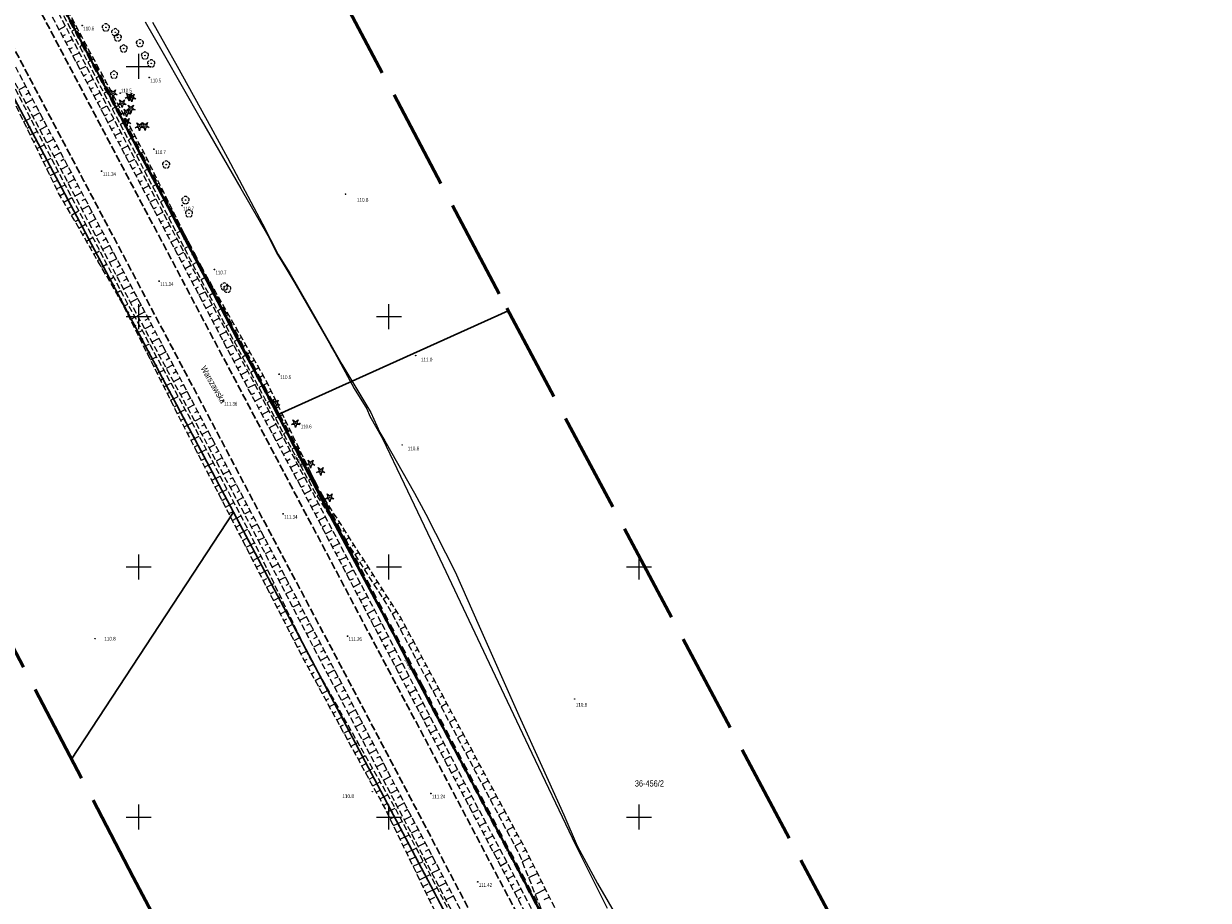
# Model space of a CAD drawing. Header units: metres. Extents: x 7531673 to 7533164, y 5721297 to 5724010.
# Tile 38 of 58: x 7532227 to 7532464, y 5722833 to 5723009. Entities that reach past the tile are written whole.
import ezdxf
from ezdxf.enums import TextEntityAlignment as Align

# ---------------------------------------------------------------- set-up
doc = ezdxf.new("R2010")
doc.units = ezdxf.units.M
for name, pattern in [('2_BUBZ02', [1.75, 1.25, -0.5]), ('2_PTRW02', [0]), ('4_SUPT_01', [0]), ('GAO', [2.5, 1.5, -1]), ('GDE', [0]), ('GUZ', [1, 0.5, -0.5]), ('L_0_05', [1.75, 1.25, -0.5]), ('L_0_06', [2, 1.5, -0.5]), ('L_0_09', [2.5, 2, -0.5])]:
    doc.linetypes.add(name, pattern=pattern)
doc.layers.get('0').update_dxf_attribs({"color": 252})
for name, color, linetype, lineweight in [('BUBZ_L_1', 252, '2_BUBZ02', 18), ('Dzialki', 80, 'GDE', 30), ('EPGPO_L_0', 204, 'GAO', 70), ('jezdnia', 252, 'L_0_06', 18), ('k', 252, 'Continuous', 18), ('KTUL_E_T_0', 252, 'Continuous', 25), ('Numery_dzialek', 80, 'Continuous', 30), ('PTRW_L_1', 252, 'Continuous', 18), ('RTPW_T_0', 252, 'Continuous', 15), ('RTPW_T_1', 252, 'Continuous', 15), ('skarpa_nieumocniona', 252, 'L_0_05', 18), ('SUPT_E_T_0', 30, 'Continuous', 15), ('SUPT_L_0', 30, '4_SUPT_01', 18), ('SUTT_T_0', 30, 'Continuous', 18), ('Uzytki', 252, 'GUZ', 18), ('wysokosci_naturalne', 7, 'Continuous', 18), ('wysokosci_sztuczne', 7, 'Continuous', 18)]:
    doc.layers.add(name, color=color, linetype=linetype, lineweight=lineweight)
doc.layers.add('zakres', color=7, linetype='L_0_09', lineweight=50, true_color=0xff05ff)
doc.styles.get("Standard").update_dxf_attribs({"font": 'arial.ttf'})

# ---------------------------------------------------------------- blocks, each defined once
blk = doc.blocks.new('2_RTPW02')
at = {"linetype": 'Continuous'}
blk.add_circle((0, 0), 0.045, dxfattribs=at)
blk = doc.blocks.new('2_RTPW01')
at = {"linetype": 'Continuous'}
blk.add_circle((0, 0), 0.045, dxfattribs=at)
blk = doc.blocks.new('4_SUPS01_07')
at = {"linetype": 'Continuous'}
blk.add_circle((0, 0), 0.0625, dxfattribs=at)
blk = doc.blocks.new('OBOP02_01')
at = {"linetype": 'Continuous', "lineweight": 18}
blk.add_hatch(color=0, dxfattribs=at).paths.add_polyline_path([(0, -0.1, 1), (0, 0.1, 1)])
at = {"color": 0, "linetype": 'Continuous', "lineweight": 18}
blk.add_circle((0, 0), 0.1, dxfattribs=at)
for centre, radius, start, end in [((-0.77, 0.25), 0.7, 101.6336, 222.6627), ((0, 0.8), 0.7, 29.8459, 150.1541), ((0.77, 0.25), 0.7, 317.3373, 78.3664), ((-0.46, -0.64), 0.71, 174.3693, 292.5572), ((0.46, -0.64), 0.71, 247.4428, 5.6307)]:
    blk.add_arc(centre, radius, start, end, dxfattribs=at)
blk = doc.blocks.new('OBOP01_01')
at = {"linetype": 'Continuous', "lineweight": 18}
blk.add_hatch(color=0, dxfattribs=at).paths.add_polyline_path([(0, -0.1, 1), (0, 0.1, 1)])
at = {"color": 0, "linetype": 'Continuous', "lineweight": 18, "flags": 128}
blk.add_lwpolyline([(0, -1.74), (-0.35, -0.48), (-1.65, -0.54), (-0.57, 0.18), (-1.02, 1.4), (0, 0.6), (1.02, 1.4), (0.57, 0.18), (1.65, -0.54), (0.35, -0.48), (0, -1.74)], dxfattribs=at)
at = {"color": 0, "linetype": 'Continuous', "lineweight": 18}
blk.add_circle((0, 0), 0.1, dxfattribs=at)
blk = doc.blocks.new('RTPW01')
at = {"linetype": 'Continuous', "lineweight": 13}
blk.add_hatch(color=0, dxfattribs=at).paths.add_polyline_path([(0, -0.09, 1), (0, 0.09, 1)])
at = {"color": 0, "linetype": 'Continuous', "lineweight": 13}
blk.add_circle((0, 0), 0.0906, dxfattribs=at)
blk = doc.blocks.new('RTPW02')
at = {"linetype": 'Continuous', "lineweight": 13}
blk.add_hatch(color=0, dxfattribs=at).paths.add_polyline_path([(0, -0.09, 1), (0, 0.09, 1)])
at = {"color": 0, "linetype": 'Continuous', "lineweight": 13}
blk.add_circle((0, 0), 0.0906, dxfattribs=at)

msp = doc.modelspace()

# ---------------------------------------------------------------- linework, layer by layer
at = {"layer": 'BUBZ_L_1', "linetype": '2_BUBZ02'}
msp.add_line((7532266.55, 5722951.71), (7532288.88, 5722908.85), dxfattribs=at)
at = {"layer": 'Dzialki'}
for p, q in [((7532175.37, 5723087.32), (7532268.97, 5722910.92)), ((7532231.13, 5723019.11), (7532277.9, 5722930.44)), ((7532277.9, 5722930.44), (7532323.86, 5722951.18)), ((7532277.9, 5722930.44), (7532306.54, 5722876.13)), ((7532268.97, 5722910.92), (7532236.55, 5722861.58)), ((7532291.51, 5722868.19), (7532268.97, 5722910.92)), ((7532306.54, 5722876.13), (7532381.3, 5722734.67)), ((7532375.62, 5722709.05), (7532291.51, 5722868.19))]:
    msp.add_line(p, q, dxfattribs=at)
at = {"layer": 'EPGPO_L_0', "linetype": 'GAO'}
for p, q in [((7532277.9, 5722930.44), (7532097.53, 5723272.46)), ((7532277.9, 5722930.44), (7532306.54, 5722876.13)), ((7532306.54, 5722876.13), (7532562.9, 5722391.02))]:
    msp.add_line(p, q, dxfattribs=at)
at = {"layer": 'jezdnia', "color": 251, "lineweight": 30, "flags": 128}
for points in [[(7532144.01, 5723175.21), (7532155.76, 5723152.94), (7532168.7, 5723128.19), (7532182.31, 5723102.41), (7532194.47, 5723079.23), (7532202.46, 5723064.01), (7532210.49, 5723048.62), (7532221.06, 5723028.65), (7532227.64, 5723016.17), (7532246.34, 5722980.72), (7532257.79, 5722959.03), (7532270.63, 5722934.77), (7532282.33, 5722912.62), (7532295.34, 5722888.02), (7532312.1, 5722856.4), (7532321.26, 5722839.02), (7532331.45, 5722819.68), (7532342.89, 5722798.17), (7532354.92, 5722775.31), (7532372.54, 5722742.03), (7532384.06, 5722720.15), (7532394.1, 5722701.22), (7532400.58, 5722688.99), (7532401.01, 5722688.15), (7532412.82, 5722665.8), (7532424.3, 5722644.09), (7532435.61, 5722622.71), (7532446.73, 5722601.75), (7532458.11, 5722580.18), (7532470.06, 5722557.58), (7532482.2, 5722534.57), (7532492.66, 5722514.76), (7532501.35, 5722498.33), (7532513.72, 5722474.97), (7532523.07, 5722457.35), (7532533.17, 5722438.19), (7532544.39, 5722416.98), (7532555.35, 5722396.19), (7532555.41, 5722396.05), (7532559.52, 5722388.58), (7532564.33, 5722379.89), (7532564.69, 5722379.25), (7532568.67, 5722372.06), (7532573.59, 5722363.27), (7532579.36, 5722352.97), (7532583.23, 5722346.24), (7532589.26, 5722338.92)], [(7532617.08, 5722258.26), (7532614.15, 5722263.69), (7532608.62, 5722274.38), (7532604.74, 5722281.75), (7532598.63, 5722293.3), (7532591.34, 5722307.27), (7532584.12, 5722321.19), (7532576.54, 5722335.73), (7532569.41, 5722349.09), (7532568.55, 5722350.78), (7532565.6, 5722356.67), (7532560.78, 5722366.49), (7532556.81, 5722374.68), (7532556.51, 5722375.32), (7532552.38, 5722383.77), (7532548.35, 5722392.05), (7532548.26, 5722392.2), (7532537.21, 5722413.25), (7532526.05, 5722434.31), (7532515.77, 5722453.81), (7532506.62, 5722471.04), (7532493.84, 5722495.26), (7532485.47, 5722511.03), (7532474.97, 5722530.92), (7532462.83, 5722553.9), (7532450.84, 5722576.6), (7532439.72, 5722597.63), (7532428.42, 5722619), (7532417.29, 5722640.04), (7532405.47, 5722662.39), (7532394.18, 5722683.74), (7532376.97, 5722716.29), (7532365.35, 5722738.22), (7532359.68, 5722749.07), (7532347.98, 5722771.21), (7532335.72, 5722794.35), (7532324.06, 5722816.35), (7532314.09, 5722835.15), (7532304.88, 5722852.71), (7532288.18, 5722884.36), (7532275.18, 5722908.84), (7532263.14, 5722931.64), (7532250.74, 5722954.99), (7532238.99, 5722977.22), (7532220.85, 5723011.65), (7532214.02, 5723024.62), (7532203.45, 5723044.66), (7532195.36, 5723060.09), (7532187.44, 5723075.14), (7532175.36, 5723098.19), (7532161.65, 5723124.23), (7532148.64, 5723149.19), (7532136.91, 5723171.4)]]:
    msp.add_lwpolyline(points, dxfattribs=at)
at = {"layer": 'k', "linetype": 'Continuous', "lineweight": 18, "flags": 128}
for points in [[(7532250, 5722997.5), (7532250, 5723002.5)], [(7532247.5, 5723000), (7532252.5, 5723000)], [(7532250, 5722947.5), (7532250, 5722952.5)], [(7532300, 5722947.5), (7532300, 5722952.5)], [(7532247.5, 5722950), (7532252.5, 5722950)], [(7532297.5, 5722950), (7532302.5, 5722950)], [(7532250, 5722897.5), (7532250, 5722902.5)], [(7532300, 5722897.5), (7532300, 5722902.5)], [(7532350, 5722897.5), (7532350, 5722902.5)], [(7532247.5, 5722900), (7532252.5, 5722900)], [(7532297.5, 5722900), (7532302.5, 5722900)], [(7532347.5, 5722900), (7532352.5, 5722900)], [(7532250, 5722847.5), (7532250, 5722852.5)], [(7532300, 5722847.5), (7532300, 5722852.5)], [(7532350, 5722847.5), (7532350, 5722852.5)], [(7532247.5, 5722850), (7532252.5, 5722850)], [(7532297.5, 5722850), (7532302.5, 5722850)], [(7532347.5, 5722850), (7532352.5, 5722850)]]:
    msp.add_lwpolyline(points, dxfattribs=at)
at = {"layer": 'PTRW_L_1', "linetype": '2_PTRW02', "lineweight": 0}
for p, q in [((7532266.55, 5722951.71), (7532288.74, 5722909.11)), ((7532288.74, 5722909.11), (7532313.64, 5722862.7))]:
    msp.add_line(p, q, dxfattribs=at)
at = {"layer": 'skarpa_nieumocniona', "color": 252, "lineweight": 18, "flags": 128}
for points in [[(7532397.77, 5722701.44), (7532398.06, 5722699.99), (7532396.48, 5722700.8), (7532385.68, 5722720.58), (7532374.07, 5722742.82), (7532356.38, 5722776.09), (7532344.25, 5722799.09), (7532332.85, 5722820.24), (7532322.5, 5722839.94), (7532313.47, 5722857.01), (7532296.65, 5722888.84), (7532283.76, 5722913.45), (7532271.97, 5722935.45), (7532259.21, 5722959.72), (7532247.74, 5722981.44), (7532229.06, 5723016.92), (7532222.5, 5723029.44), (7532211.9, 5723049.37), (7532203.96, 5723064.4), (7532195.66, 5723080.05), (7532183.86, 5723102.83), (7532170.08, 5723128.98), (7532157.25, 5723153.53), (7532145.45, 5723175.95), (7532146.83, 5723176.8), (7532158.49, 5723154.35), (7532171.29, 5723129.83), (7532185.13, 5723103.59), (7532196.88, 5723081.2), (7532205.4, 5723065.35), (7532213.33, 5723050.46), (7532224.07, 5723030.51), (7532230.28, 5723017.73), (7532248.87, 5722982.12), (7532260.33, 5722960.41), (7532273.35, 5722936.16), (7532285.04, 5722914.26), (7532297.92, 5722889.86), (7532314.56, 5722857.85), (7532323.58, 5722840.96), (7532334.14, 5722820.89), (7532345.28, 5722799.99), (7532357.76, 5722776.69), (7532375.38, 5722743.65), (7532386.95, 5722721.57)], [(7532398.06, 5722701.58), (7532399.09, 5722700.44), (7532398.86, 5722702.15), (7532388.52, 5722722.5), (7532377.17, 5722744.88), (7532359.53, 5722777.5), (7532346.88, 5722800.83), (7532337.58, 5722823.01), (7532327.36, 5722843.46), (7532318.41, 5722859.98), (7532302.37, 5722889.85), (7532286.27, 5722914.94), (7532275.41, 5722937.34), (7532261.82, 5722961.14), (7532250.8, 5722983.26), (7532231.81, 5723018.67), (7532232.32, 5723025.84), (7532230.37, 5723034.13), (7532224.38, 5723049.96), (7532221.23, 5723055.36), (7532210.65, 5723068.45), (7532199.94, 5723082.97), (7532186.7, 5723104.32), (7532172.78, 5723133.56), (7532160.9, 5723155.77), (7532148.97, 5723178.9), (7532147.17, 5723177.18), (7532158.94, 5723154.42), (7532171.67, 5723130.18), (7532185.47, 5723103.69), (7532197.24, 5723081.54), (7532208.99, 5723066.67), (7532217.24, 5723053.62), (7532226.88, 5723032.44), (7532230.48, 5723024.72), (7532229.12, 5723022.09), (7532230.83, 5723018.09), (7532249.4, 5722982.51), (7532260.71, 5722960.6), (7532273.74, 5722936.32), (7532285.42, 5722914.48), (7532300.07, 5722891.7), (7532317.27, 5722859.13), (7532326.05, 5722842.58), (7532334.56, 5722821.07), (7532345.69, 5722800.21), (7532358.12, 5722776.84), (7532375.7, 5722743.91), (7532387.34, 5722721.78)], [(7532357.27, 5722746.55), (7532358.17, 5722745.79), (7532358.49, 5722747.65), (7532346.59, 5722770.67), (7532334.39, 5722793.63), (7532322.59, 5722815.69), (7532312.7, 5722834.54), (7532303.46, 5722852.13), (7532286.94, 5722883.58), (7532273.83, 5722908.3), (7532261.69, 5722931.27), (7532249.53, 5722954.15), (7532237.73, 5722976.49), (7532219.57, 5723010.99), (7532212.68, 5723023.95), (7532202.11, 5723043.85), (7532193.87, 5723059.4), (7532186.11, 5723074.41), (7532173.94, 5723097.66), (7532160.52, 5723123.45), (7532147.2, 5723148.63), (7532135.72, 5723170.66), (7532133.76, 5723169.67), (7532145.86, 5723148), (7532159.04, 5723122.85), (7532172.73, 5723097.08), (7532184.93, 5723073.46), (7532192.49, 5723058.81), (7532200.66, 5723043.24), (7532211.33, 5723023.13), (7532218.19, 5723010.04), (7532236.38, 5722975.75), (7532248.07, 5722953.3), (7532260.31, 5722930.8), (7532272.72, 5722907.53), (7532285.56, 5722882.68), (7532301.98, 5722851.52), (7532311.28, 5722833.59), (7532321.17, 5722815.19), (7532333.07, 5722792.71), (7532343.28, 5722773.42)], [(7532356.92, 5722746.28), (7532357.24, 5722745.22), (7532356.37, 5722745.45), (7532341.04, 5722772.59), (7532330.53, 5722791.87), (7532318.68, 5722814.08), (7532308.61, 5722832.39), (7532299.29, 5722851.64), (7532283.12, 5722881.23), (7532270.2, 5722906.39), (7532258.08, 5722929.91), (7532246.68, 5722952.75), (7532233.99, 5722974.7), (7532217.04, 5723009.48), (7532209.77, 5723022.34), (7532204.34, 5723032.45), (7532198.46, 5723041.7), (7532190.07, 5723058.18), (7532183.7, 5723072.51), (7532171.07, 5723096.79), (7532157.56, 5723121.79), (7532144.14, 5723147.08), (7532132.29, 5723168.34), (7532133.63, 5723169.37), (7532145.52, 5723147.88), (7532158.69, 5723122.46), (7532172.42, 5723096.93), (7532184.61, 5723073.22), (7532192.19, 5723058.69), (7532200.35, 5723042.97), (7532210.82, 5723022.9), (7532217.83, 5723009.86), (7532235.8, 5722975.33), (7532247.5, 5722953.07), (7532259.78, 5722930.54), (7532271.96, 5722907.2), (7532284.15, 5722881.88), (7532301.36, 5722851.54), (7532310.9, 5722833.39), (7532320.6, 5722814.89), (7532332.33, 5722792.78), (7532342.81, 5722773.13)]]:
    msp.add_lwpolyline(points, close=True, dxfattribs=at)
at = {"layer": 'skarpa_nieumocniona', "color": 252, "linetype": 'Continuous', "lineweight": 18, "flags": 128}
for points in [[(7532234.07, 5723007.41), (7532235.32, 5723008.07)], [(7532234.76, 5723006.08), (7532235.39, 5723006.41)], [(7532237.72, 5723007.65), (7532236.6, 5723007.05)], [(7532235.46, 5723004.76), (7532236.71, 5723005.41)], [(7532238.55, 5723006.11), (7532237.98, 5723005.8)], [(7532239.37, 5723004.57), (7532238.22, 5723003.95)], [(7532236.16, 5723003.43), (7532236.78, 5723003.76)], [(7532236.86, 5723002.1), (7532238.1, 5723002.75)], [(7532240.2, 5723003.02), (7532239.61, 5723002.71)], [(7532237.56, 5723000.77), (7532238.18, 5723001.1)], [(7532238.26, 5722999.45), (7532239.49, 5723000.09)], [(7532241.03, 5723001.48), (7532239.84, 5723000.84)], [(7532241.85, 5722999.94), (7532241.25, 5722999.62)], [(7532238.96, 5722998.12), (7532239.57, 5722998.44)], [(7532239.66, 5722996.79), (7532240.88, 5722997.44)], [(7532242.68, 5722998.4), (7532241.46, 5722997.74)], [(7532243.51, 5722996.85), (7532242.89, 5722996.52)], [(7532227.43, 5722996.06), (7532226.01, 5722995.31)], [(7532228.13, 5722994.73), (7532227.42, 5722994.36)], [(7532240.36, 5722995.47), (7532240.96, 5722995.79)], [(7532241.06, 5722994.14), (7532242.27, 5722994.78)], [(7532244.34, 5722995.31), (7532243.08, 5722994.64)], [(7532228.83, 5722993.4), (7532227.42, 5722992.66)], [(7532229.52, 5722992.07), (7532228.82, 5722991.7)], [(7532241.75, 5722992.81), (7532242.36, 5722993.13)], [(7532242.45, 5722991.48), (7532243.65, 5722992.12)], [(7532245.16, 5722993.77), (7532244.52, 5722993.43)], [(7532245.99, 5722992.23), (7532244.7, 5722991.53)], [(7532230.22, 5722990.75), (7532228.82, 5722990.01)], [(7532243.15, 5722990.16), (7532243.75, 5722990.47)], [(7532246.82, 5722990.69), (7532246.16, 5722990.33)], [(7532227.01, 5722989.01), (7532228.34, 5722989.66)], [(7532227.67, 5722987.67), (7532228.35, 5722988)], [(7532230.92, 5722989.42), (7532230.22, 5722989.05)], [(7532231.62, 5722988.09), (7532230.23, 5722987.36)], [(7532243.85, 5722988.83), (7532245.04, 5722989.46)], [(7532244.55, 5722987.5), (7532245.14, 5722987.82)], [(7532247.64, 5722989.14), (7532246.31, 5722988.43)], [(7532248.47, 5722987.6), (7532247.8, 5722987.24)], [(7532228.32, 5722986.32), (7532229.73, 5722987)], [(7532228.98, 5722984.97), (7532229.7, 5722985.32)], [(7532232.32, 5722986.76), (7532231.62, 5722986.4)], [(7532233.02, 5722985.44), (7532231.63, 5722984.71)], [(7532245.25, 5722986.18), (7532246.43, 5722986.8)], [(7532245.95, 5722984.85), (7532246.54, 5722985.16)], [(7532249.3, 5722986.06), (7532247.93, 5722985.33)], [(7532229.64, 5722983.62), (7532231.11, 5722984.34)], [(7532230.3, 5722982.27), (7532231.05, 5722982.64)], [(7532233.72, 5722984.11), (7532233.03, 5722983.75)], [(7532234.41, 5722982.78), (7532233.04, 5722982.06)], [(7532246.65, 5722983.52), (7532247.82, 5722984.14)], [(7532250.13, 5722984.52), (7532249.43, 5722984.15)], [(7532250.94, 5722982.97), (7532249.53, 5722982.27)], [(7532230.95, 5722980.92), (7532232.5, 5722981.68)], [(7532235.11, 5722981.45), (7532234.43, 5722981.09)], [(7532247.35, 5722982.19), (7532247.93, 5722982.5)], [(7532248.05, 5722980.87), (7532249.21, 5722981.48)], [(7532251.72, 5722981.4), (7532251.03, 5722981.06)], [(7532231.61, 5722979.58), (7532232.4, 5722979.96)], [(7532232.27, 5722978.23), (7532233.88, 5722979.01)], [(7532235.81, 5722980.13), (7532234.44, 5722979.41)], [(7532236.51, 5722978.8), (7532235.83, 5722978.44)], [(7532248.75, 5722979.54), (7532249.33, 5722979.85)], [(7532249.45, 5722978.21), (7532250.61, 5722978.83)], [(7532252.51, 5722979.84), (7532251.14, 5722979.16)], [(7532253.29, 5722978.27), (7532252.61, 5722977.94)], [(7532232.92, 5722976.88), (7532233.75, 5722977.28)], [(7532233.58, 5722975.53), (7532235.27, 5722976.35)], [(7532237.21, 5722977.47), (7532235.85, 5722976.76)], [(7532237.91, 5722976.15), (7532237.23, 5722975.79)], [(7532250.15, 5722976.89), (7532250.73, 5722977.19)], [(7532250.85, 5722975.56), (7532252.01, 5722976.18)], [(7532254.07, 5722976.71), (7532252.74, 5722976.04)], [(7532234.27, 5722974.2), (7532235.09, 5722974.67)], [(7532235.02, 5722972.9), (7532236.6, 5722973.81)], [(7532238.61, 5722974.82), (7532237.24, 5722974.1)], [(7532239.31, 5722973.49), (7532238.62, 5722973.13)], [(7532251.55, 5722974.23), (7532252.13, 5722974.54)], [(7532252.25, 5722972.91), (7532253.41, 5722973.52)], [(7532254.85, 5722975.14), (7532254.19, 5722974.81)], [(7532255.63, 5722973.57), (7532254.35, 5722972.93)], [(7532235.78, 5722971.6), (7532236.54, 5722972.04)], [(7532236.53, 5722970.31), (7532237.99, 5722971.15)], [(7532240.01, 5722972.17), (7532238.63, 5722971.44)], [(7532240.71, 5722970.84), (7532240.02, 5722970.47)], [(7532252.95, 5722971.58), (7532253.53, 5722971.89)], [(7532253.65, 5722970.25), (7532254.81, 5722970.87)], [(7532256.41, 5722972.01), (7532255.78, 5722971.69)], [(7532237.28, 5722969.01), (7532237.98, 5722969.42)], [(7532238.03, 5722967.71), (7532239.39, 5722968.5)], [(7532241.41, 5722969.51), (7532240.01, 5722968.78)], [(7532254.35, 5722968.93), (7532254.93, 5722969.24)], [(7532257.19, 5722970.44), (7532255.95, 5722969.82)], [(7532257.97, 5722968.87), (7532257.36, 5722968.57)], [(7532238.78, 5722966.41), (7532239.43, 5722966.79)], [(7532242.81, 5722966.86), (7532241.4, 5722966.11)], [(7532242.11, 5722968.19), (7532241.41, 5722967.82)], [(7532255.05, 5722967.6), (7532256.21, 5722968.22)], [(7532255.75, 5722966.27), (7532256.33, 5722966.58)], [(7532258.75, 5722967.31), (7532257.55, 5722966.71)], [(7532239.53, 5722965.11), (7532240.79, 5722965.84)], [(7532240.28, 5722963.81), (7532240.88, 5722964.16)], [(7532244.21, 5722964.21), (7532242.78, 5722963.45)], [(7532243.51, 5722965.54), (7532242.8, 5722965.16)], [(7532256.45, 5722964.95), (7532257.61, 5722965.56)], [(7532257.15, 5722963.62), (7532257.73, 5722963.93)], [(7532259.53, 5722965.74), (7532258.94, 5722965.45)], [(7532260.31, 5722964.17), (7532259.16, 5722963.6)], [(7532241.03, 5722962.52), (7532242.18, 5722963.18)], [(7532241.78, 5722961.22), (7532242.33, 5722961.53)], [(7532245.62, 5722961.56), (7532244.17, 5722960.79)], [(7532244.91, 5722962.88), (7532244.19, 5722962.5)], [(7532257.85, 5722962.29), (7532259.01, 5722962.91)], [(7532258.55, 5722960.97), (7532259.13, 5722961.28)], [(7532261.09, 5722962.61), (7532260.53, 5722962.33)], [(7532242.54, 5722959.92), (7532243.58, 5722960.52)], [(7532243.29, 5722958.62), (7532243.78, 5722958.91)], [(7532246.32, 5722960.23), (7532245.59, 5722959.85)], [(7532259.25, 5722959.64), (7532260.42, 5722960.26)], [(7532261.88, 5722961.04), (7532260.8, 5722960.43)], [(7532262.74, 5722959.52), (7532262.19, 5722959.21)], [(7532244.04, 5722957.32), (7532244.98, 5722957.86)], [(7532247.02, 5722958.9), (7532245.55, 5722958.13)], [(7532247.72, 5722957.58), (7532246.98, 5722957.19)], [(7532259.94, 5722958.31), (7532260.53, 5722958.62)], [(7532260.64, 5722956.99), (7532261.83, 5722957.61)], [(7532263.61, 5722958), (7532262.46, 5722957.35)], [(7532244.79, 5722956.02), (7532245.23, 5722956.28)], [(7532245.54, 5722954.73), (7532246.37, 5722955.21)], [(7532248.42, 5722956.25), (7532246.94, 5722955.47)], [(7532249.12, 5722954.93), (7532248.37, 5722954.53)], [(7532261.34, 5722955.66), (7532261.94, 5722955.97)], [(7532262.04, 5722954.33), (7532263.25, 5722954.97)], [(7532264.48, 5722956.49), (7532263.88, 5722956.14)], [(7532265.35, 5722954.97), (7532264.11, 5722954.26)], [(7532246.29, 5722953.43), (7532246.68, 5722953.65)], [(7532247, 5722952.11), (7532247.8, 5722952.51)], [(7532249.82, 5722953.6), (7532248.33, 5722952.81)], [(7532250.53, 5722952.28), (7532249.79, 5722951.88)], [(7532262.74, 5722953), (7532263.35, 5722953.33)], [(7532263.44, 5722951.68), (7532264.67, 5722952.33)], [(7532266.21, 5722953.45), (7532265.58, 5722953.08)], [(7532267.08, 5722951.93), (7532265.77, 5722951.18)], [(7532247.67, 5722950.77), (7532248.1, 5722950.98)], [(7532248.34, 5722949.42), (7532249.24, 5722949.87)], [(7532251.23, 5722950.95), (7532249.77, 5722950.17)], [(7532251.93, 5722949.63), (7532251.21, 5722949.24)], [(7532264.14, 5722950.35), (7532264.76, 5722950.68)], [(7532264.83, 5722949.02), (7532266.09, 5722949.68)], [(7532267.95, 5722950.41), (7532267.27, 5722950.02)], [(7532249.01, 5722948.08), (7532249.49, 5722948.32)], [(7532249.68, 5722946.74), (7532250.68, 5722947.24)], [(7532252.64, 5722948.3), (7532251.2, 5722947.54)], [(7532265.53, 5722947.69), (7532266.17, 5722948.03)], [(7532268.82, 5722948.89), (7532267.42, 5722948.09)], [(7532269.68, 5722947.37), (7532268.97, 5722946.96)], [(7532250.35, 5722945.4), (7532250.87, 5722945.66)], [(7532253.34, 5722946.98), (7532252.63, 5722946.6)], [(7532254.04, 5722945.65), (7532252.63, 5722944.9)], [(7532266.23, 5722946.37), (7532267.51, 5722947.04)], [(7532266.93, 5722945.04), (7532267.57, 5722945.38)], [(7532270.55, 5722945.85), (7532269.08, 5722945.01)], [(7532251.02, 5722944.05), (7532252.12, 5722944.6)], [(7532251.69, 5722942.71), (7532252.26, 5722943)], [(7532254.75, 5722944.33), (7532254.05, 5722943.96)], [(7532255.45, 5722943), (7532254.07, 5722942.27)], [(7532267.63, 5722943.71), (7532268.93, 5722944.4)], [(7532268.33, 5722942.38), (7532268.98, 5722942.73)], [(7532271.42, 5722944.33), (7532270.66, 5722943.89)], [(7532272.29, 5722942.81), (7532270.73, 5722941.92)], [(7532252.36, 5722941.37), (7532253.55, 5722941.96)], [(7532253.03, 5722940.03), (7532253.65, 5722940.34)], [(7532256.16, 5722941.68), (7532255.47, 5722941.31)], [(7532256.86, 5722940.35), (7532255.5, 5722939.63)], [(7532269.03, 5722941.06), (7532270.35, 5722941.75)], [(7532269.72, 5722939.73), (7532270.39, 5722940.08)], [(7532273.15, 5722941.29), (7532272.36, 5722940.83)], [(7532253.7, 5722938.69), (7532254.99, 5722939.33)], [(7532254.37, 5722937.34), (7532255.04, 5722937.68)], [(7532257.56, 5722939.03), (7532256.89, 5722938.67)], [(7532258.27, 5722937.7), (7532256.94, 5722937)], [(7532270.42, 5722938.4), (7532271.77, 5722939.11)], [(7532274.02, 5722939.77), (7532272.39, 5722938.84)], [(7532274.89, 5722938.25), (7532274.05, 5722937.77)], [(7532255.04, 5722936), (7532256.43, 5722936.69)], [(7532258.97, 5722936.38), (7532258.31, 5722936.03)], [(7532271.12, 5722937.07), (7532271.8, 5722937.43)], [(7532271.82, 5722935.75), (7532273.19, 5722936.47)], [(7532275.71, 5722936.7), (7532273.98, 5722935.87)], [(7532255.71, 5722934.66), (7532256.43, 5722935.02)], [(7532256.38, 5722933.32), (7532257.86, 5722934.06)], [(7532259.67, 5722935.06), (7532258.37, 5722934.36)], [(7532260.38, 5722933.73), (7532259.73, 5722933.39)], [(7532272.53, 5722934.42), (7532273.21, 5722934.79)], [(7532273.23, 5722933.1), (7532274.59, 5722933.83)], [(7532277.24, 5722933.56), (7532275.63, 5722932.78)], [(7532276.48, 5722935.13), (7532275.64, 5722934.73)], [(7532257.05, 5722931.97), (7532257.82, 5722932.36)], [(7532257.72, 5722930.63), (7532259.3, 5722931.42)], [(7532261.08, 5722932.41), (7532259.8, 5722931.73)], [(7532261.79, 5722931.08), (7532261.15, 5722930.75)], [(7532273.94, 5722931.78), (7532274.62, 5722932.14)], [(7532274.65, 5722930.46), (7532276.01, 5722931.18)], [(7532278, 5722931.98), (7532277.23, 5722931.61)], [(7532258.4, 5722929.29), (7532259.2, 5722929.71)], [(7532259.08, 5722927.96), (7532260.7, 5722928.79)], [(7532262.49, 5722929.75), (7532261.22, 5722929.09)], [(7532263.19, 5722928.43), (7532262.56, 5722928.1)], [(7532275.36, 5722929.14), (7532276.04, 5722929.5)], [(7532276.07, 5722927.81), (7532277.42, 5722928.54)], [(7532278.77, 5722930.41), (7532277.29, 5722929.69)], [(7532279.53, 5722928.83), (7532278.82, 5722928.49)], [(7532259.77, 5722926.63), (7532260.58, 5722927.04)], [(7532260.46, 5722925.29), (7532262.08, 5722926.13)], [(7532263.89, 5722927.1), (7532262.63, 5722926.44)], [(7532264.59, 5722925.78), (7532263.97, 5722925.45)], [(7532276.78, 5722926.49), (7532277.45, 5722926.85)], [(7532277.49, 5722925.17), (7532278.83, 5722925.89)], [(7532280.29, 5722927.26), (7532278.94, 5722926.6)], [(7532261.15, 5722923.96), (7532261.96, 5722924.38)], [(7532261.83, 5722922.63), (7532263.47, 5722923.47)], [(7532265.29, 5722924.45), (7532264.05, 5722923.79)], [(7532278.19, 5722923.85), (7532278.87, 5722924.21)], [(7532281.06, 5722925.68), (7532280.41, 5722925.37)], [(7532281.82, 5722924.11), (7532280.59, 5722923.51)], [(7532262.52, 5722921.29), (7532263.34, 5722921.72)], [(7532265.99, 5722923.13), (7532265.37, 5722922.8)], [(7532266.69, 5722921.8), (7532265.46, 5722921.15)], [(7532278.9, 5722922.52), (7532280.24, 5722923.24)], [(7532279.61, 5722921.2), (7532280.28, 5722921.56)], [(7532282.58, 5722922.53), (7532282, 5722922.25)], [(7532263.21, 5722919.96), (7532264.86, 5722920.81)], [(7532263.89, 5722918.63), (7532264.72, 5722919.05)], [(7532267.4, 5722920.47), (7532266.78, 5722920.15)], [(7532268.1, 5722919.15), (7532266.87, 5722918.5)], [(7532280.32, 5722919.88), (7532281.66, 5722920.6)], [(7532281.03, 5722918.56), (7532281.7, 5722918.92)], [(7532283.35, 5722920.96), (7532282.24, 5722920.42)], [(7532284.11, 5722919.38), (7532283.59, 5722919.13)], [(7532264.58, 5722917.29), (7532266.25, 5722918.15)], [(7532265.27, 5722915.96), (7532266.1, 5722916.39)], [(7532268.8, 5722917.82), (7532268.19, 5722917.5)], [(7532269.5, 5722916.5), (7532268.28, 5722915.85)], [(7532281.74, 5722917.24), (7532283.07, 5722917.95)], [(7532284.88, 5722917.81), (7532283.9, 5722917.33)], [(7532265.96, 5722914.63), (7532267.63, 5722915.49)], [(7532270.2, 5722915.17), (7532269.59, 5722914.85)], [(7532282.45, 5722915.91), (7532283.11, 5722916.27)], [(7532283.15, 5722914.59), (7532284.48, 5722915.3)], [(7532285.64, 5722916.23), (7532285.18, 5722916.01)], [(7532286.43, 5722914.68), (7532285.63, 5722914.16)], [(7532266.64, 5722913.29), (7532267.49, 5722913.73)], [(7532267.33, 5722911.96), (7532269.02, 5722912.83)], [(7532270.9, 5722913.84), (7532269.69, 5722913.2)], [(7532271.6, 5722912.52), (7532271, 5722912.2)], [(7532283.86, 5722913.27), (7532284.53, 5722913.62)], [(7532284.56, 5722911.94), (7532285.89, 5722912.64)], [(7532287.38, 5722913.2), (7532286.98, 5722912.95)], [(7532288.33, 5722911.73), (7532287.52, 5722911.22)], [(7532268.02, 5722910.63), (7532268.87, 5722911.06)], [(7532268.7, 5722909.29), (7532270.41, 5722910.17)], [(7532272.31, 5722911.19), (7532271.11, 5722910.56)], [(7532273.01, 5722909.87), (7532272.41, 5722909.55)], [(7532285.25, 5722910.61), (7532285.92, 5722910.96)], [(7532285.95, 5722909.28), (7532287.29, 5722909.99)], [(7532289.27, 5722910.26), (7532288.87, 5722910)], [(7532269.39, 5722907.96), (7532270.25, 5722908.4)], [(7532270.08, 5722906.63), (7532271.8, 5722907.51)], [(7532273.71, 5722908.54), (7532272.52, 5722907.91)], [(7532274.41, 5722907.21), (7532273.81, 5722906.9)], [(7532286.64, 5722907.95), (7532287.32, 5722908.31)], [(7532287.34, 5722906.62), (7532288.69, 5722907.33)], [(7532290.22, 5722908.79), (7532289.41, 5722908.27)], [(7532291.16, 5722907.31), (7532290.76, 5722907.06)], [(7532270.76, 5722905.29), (7532271.61, 5722905.73)], [(7532271.45, 5722903.96), (7532273.11, 5722904.81)], [(7532275.11, 5722905.89), (7532273.9, 5722905.25)], [(7532275.82, 5722904.56), (7532275.2, 5722904.24)], [(7532288.03, 5722905.3), (7532288.71, 5722905.65)], [(7532288.73, 5722903.97), (7532290.09, 5722904.68)], [(7532292.11, 5722905.84), (7532291.31, 5722905.33)], [(7532272.13, 5722902.62), (7532272.95, 5722903.04)], [(7532272.82, 5722901.29), (7532274.41, 5722902.11)], [(7532276.52, 5722903.24), (7532275.28, 5722902.58)], [(7532289.43, 5722902.64), (7532290.11, 5722903)], [(7532293.05, 5722904.37), (7532292.65, 5722904.11)], [(7532294, 5722902.9), (7532293.2, 5722902.38)], [(7532273.5, 5722899.96), (7532274.28, 5722900.36)], [(7532277.22, 5722901.91), (7532276.59, 5722901.58)], [(7532277.92, 5722900.59), (7532276.66, 5722899.92)], [(7532290.12, 5722901.31), (7532291.5, 5722902.03)], [(7532290.82, 5722899.98), (7532291.51, 5722900.34)], [(7532294.94, 5722901.42), (7532294.54, 5722901.17)], [(7532295.89, 5722899.95), (7532295.09, 5722899.44)], [(7532274.19, 5722898.62), (7532275.71, 5722899.4)], [(7532274.88, 5722897.29), (7532275.62, 5722897.67)], [(7532278.63, 5722899.26), (7532277.98, 5722898.92)], [(7532279.33, 5722897.94), (7532278.03, 5722897.25)], [(7532291.51, 5722898.65), (7532292.9, 5722899.38)], [(7532292.21, 5722897.32), (7532292.9, 5722897.69)], [(7532296.83, 5722898.48), (7532296.44, 5722898.22)], [(7532275.56, 5722895.95), (7532277.02, 5722896.7)], [(7532276.25, 5722894.62), (7532276.96, 5722894.98)], [(7532280.03, 5722896.61), (7532279.38, 5722896.26)], [(7532280.73, 5722895.29), (7532279.41, 5722894.58)], [(7532292.9, 5722895.99), (7532294.3, 5722896.72)], [(7532293.6, 5722894.66), (7532294.3, 5722895.03)], [(7532297.78, 5722897), (7532296.99, 5722896.5)], [(7532298.72, 5722895.53), (7532298.33, 5722895.28)], [(7532276.93, 5722893.28), (7532278.32, 5722894)], [(7532281.44, 5722893.96), (7532280.77, 5722893.61)], [(7532282.14, 5722892.64), (7532280.79, 5722891.92)], [(7532294.3, 5722893.34), (7532295.7, 5722894.07)], [(7532299.67, 5722894.06), (7532298.88, 5722893.55)], [(7532277.62, 5722891.95), (7532278.29, 5722892.3)], [(7532278.3, 5722890.61), (7532279.62, 5722891.29)], [(7532282.84, 5722891.31), (7532282.16, 5722890.95)], [(7532294.99, 5722892.01), (7532295.69, 5722892.37)], [(7532295.69, 5722890.68), (7532297.1, 5722891.42)], [(7532300.61, 5722892.59), (7532300.22, 5722892.33)], [(7532301.56, 5722891.11), (7532300.68, 5722890.55)], [(7532278.99, 5722889.28), (7532279.63, 5722889.61)], [(7532279.67, 5722887.95), (7532280.92, 5722888.59)], [(7532283.54, 5722889.99), (7532282.16, 5722889.25)], [(7532284.25, 5722888.66), (7532283.55, 5722888.29)], [(7532296.38, 5722889.35), (7532297.09, 5722889.72)], [(7532297.08, 5722888.02), (7532298.49, 5722888.77)], [(7532302.49, 5722889.63), (7532301.97, 5722889.35)], [(7532303.32, 5722888.09), (7532302.27, 5722887.53)], [(7532280.36, 5722886.61), (7532280.96, 5722886.92)], [(7532281.04, 5722885.28), (7532282.22, 5722885.88)], [(7532284.95, 5722887.33), (7532283.54, 5722886.59)], [(7532285.65, 5722886.01), (7532284.94, 5722885.63)], [(7532297.78, 5722886.7), (7532298.48, 5722887.06)], [(7532298.48, 5722885.37), (7532299.87, 5722886.1)], [(7532304.14, 5722886.55), (7532303.62, 5722886.26)], [(7532281.73, 5722883.94), (7532282.3, 5722884.24)], [(7532282.41, 5722882.61), (7532283.52, 5722883.18)], [(7532286.35, 5722884.68), (7532284.92, 5722883.92)], [(7532287.06, 5722883.36), (7532286.33, 5722882.98)], [(7532299.18, 5722884.04), (7532299.87, 5722884.41)], [(7532299.89, 5722882.72), (7532301.26, 5722883.44)], [(7532304.97, 5722885.01), (7532303.91, 5722884.43)], [(7532305.8, 5722883.46), (7532305.26, 5722883.18)], [(7532283.1, 5722881.27), (7532283.64, 5722881.55)], [(7532287.75, 5722882.03), (7532286.3, 5722881.27)], [(7532300.59, 5722881.39), (7532301.27, 5722881.75)], [(7532301.29, 5722880.06), (7532302.64, 5722880.78)], [(7532306.63, 5722881.92), (7532305.54, 5722881.34)], [(7532283.82, 5722879.96), (7532284.9, 5722880.55)], [(7532284.53, 5722878.64), (7532285.09, 5722878.94)], [(7532289.15, 5722879.37), (7532287.7, 5722878.61)], [(7532288.45, 5722880.7), (7532287.73, 5722880.32)], [(7532301.99, 5722878.74), (7532302.66, 5722879.09)], [(7532307.46, 5722880.38), (7532306.91, 5722880.09)], [(7532308.28, 5722878.84), (7532307.18, 5722878.24)], [(7532285.25, 5722877.32), (7532286.38, 5722877.94)], [(7532285.97, 5722876.01), (7532286.55, 5722876.32)], [(7532290.54, 5722876.72), (7532289.1, 5722875.96)], [(7532289.85, 5722878.05), (7532289.12, 5722877.67)], [(7532302.69, 5722877.41), (7532304.02, 5722878.12)], [(7532303.39, 5722876.09), (7532304.05, 5722876.44)], [(7532309.11, 5722877.3), (7532308.55, 5722877)], [(7532286.69, 5722874.69), (7532287.86, 5722875.33)], [(7532287.41, 5722873.38), (7532288.01, 5722873.7)], [(7532291.94, 5722874.06), (7532290.5, 5722873.31)], [(7532291.24, 5722875.39), (7532290.52, 5722875.01)], [(7532304.09, 5722874.76), (7532305.41, 5722875.46)], [(7532304.79, 5722873.43), (7532305.45, 5722873.78)], [(7532309.94, 5722875.76), (7532308.81, 5722875.15)], [(7532310.77, 5722874.21), (7532310.2, 5722873.91)], [(7532288.13, 5722872.06), (7532289.34, 5722872.72)], [(7532293.33, 5722871.41), (7532291.9, 5722870.65)], [(7532292.64, 5722872.74), (7532291.92, 5722872.36)], [(7532305.49, 5722872.11), (7532306.79, 5722872.79)], [(7532311.59, 5722872.67), (7532310.44, 5722872.05)], [(7532288.85, 5722870.74), (7532289.47, 5722871.08)], [(7532289.57, 5722869.43), (7532290.82, 5722870.11)], [(7532294.03, 5722870.08), (7532293.31, 5722869.7)], [(7532306.19, 5722870.78), (7532306.84, 5722871.12)], [(7532306.89, 5722869.45), (7532308.18, 5722870.13)], [(7532312.42, 5722871.13), (7532311.84, 5722870.82)], [(7532313.25, 5722869.59), (7532312.08, 5722868.96)], [(7532290.29, 5722868.11), (7532290.93, 5722868.46)], [(7532291.01, 5722866.79), (7532292.31, 5722867.5)], [(7532294.73, 5722868.75), (7532293.3, 5722868)], [(7532295.43, 5722867.42), (7532294.71, 5722867.05)], [(7532307.59, 5722868.13), (7532308.23, 5722868.46)], [(7532308.3, 5722866.8), (7532309.56, 5722867.47)], [(7532314.08, 5722868.05), (7532313.49, 5722867.73)], [(7532291.73, 5722865.48), (7532292.39, 5722865.84)], [(7532292.45, 5722864.16), (7532293.79, 5722864.89)], [(7532296.12, 5722866.1), (7532294.69, 5722865.34)], [(7532296.82, 5722864.77), (7532296.11, 5722864.39)], [(7532309, 5722865.48), (7532309.62, 5722865.81)], [(7532309.7, 5722864.15), (7532310.94, 5722864.81)], [(7532314.91, 5722866.5), (7532313.71, 5722865.86)], [(7532315.73, 5722864.96), (7532315.13, 5722864.64)], [(7532293.17, 5722862.85), (7532293.85, 5722863.22)], [(7532293.89, 5722861.53), (7532295.27, 5722862.28)], [(7532297.52, 5722863.44), (7532296.09, 5722862.69)], [(7532298.22, 5722862.11), (7532297.5, 5722861.74)], [(7532310.4, 5722862.82), (7532311.02, 5722863.15)], [(7532311.1, 5722861.5), (7532312.33, 5722862.15)], [(7532316.56, 5722863.42), (7532315.35, 5722862.77)], [(7532317.39, 5722861.88), (7532316.78, 5722861.55)], [(7532294.61, 5722860.21), (7532295.31, 5722860.6)], [(7532295.32, 5722858.9), (7532296.75, 5722859.67)], [(7532298.91, 5722860.78), (7532297.49, 5722860.04)], [(7532311.8, 5722860.17), (7532312.41, 5722860.49)], [(7532312.5, 5722858.84), (7532313.71, 5722859.48)], [(7532318.22, 5722860.34), (7532316.98, 5722859.67)], [(7532296.04, 5722857.58), (7532296.76, 5722857.97)], [(7532300.31, 5722858.13), (7532298.89, 5722857.38)], [(7532299.61, 5722859.46), (7532298.9, 5722859.08)], [(7532313.2, 5722857.52), (7532313.8, 5722857.84)], [(7532319.05, 5722858.8), (7532318.43, 5722858.46)], [(7532319.88, 5722857.26), (7532318.62, 5722856.58)], [(7532296.76, 5722856.26), (7532298.23, 5722857.06)], [(7532297.48, 5722854.95), (7532298.22, 5722855.35)], [(7532301.7, 5722855.47), (7532300.29, 5722854.73)], [(7532301.01, 5722856.8), (7532300.3, 5722856.43)], [(7532313.9, 5722856.19), (7532315.11, 5722856.83)], [(7532314.6, 5722854.87), (7532315.21, 5722855.19)], [(7532320.72, 5722855.72), (7532320.08, 5722855.38)], [(7532298.2, 5722853.63), (7532299.71, 5722854.45)], [(7532298.92, 5722852.32), (7532299.68, 5722852.73)], [(7532303.1, 5722852.82), (7532301.69, 5722852.07)], [(7532302.4, 5722854.14), (7532301.7, 5722853.77)], [(7532315.31, 5722853.54), (7532316.52, 5722854.18)], [(7532316.01, 5722852.22), (7532316.62, 5722852.54)], [(7532321.55, 5722854.18), (7532320.26, 5722853.49)], [(7532322.38, 5722852.64), (7532321.73, 5722852.29)], [(7532299.61, 5722850.98), (7532301.23, 5722851.77)], [(7532300.26, 5722849.63), (7532301.1, 5722850.04)], [(7532304.49, 5722850.16), (7532303.07, 5722849.41)], [(7532303.8, 5722851.49), (7532303.09, 5722851.12)], [(7532316.71, 5722850.89), (7532317.93, 5722851.54)], [(7532323.22, 5722851.1), (7532321.91, 5722850.39)], [(7532300.92, 5722848.28), (7532302.63, 5722849.11)], [(7532305.19, 5722848.83), (7532304.48, 5722848.46)], [(7532317.41, 5722849.56), (7532318.02, 5722849.89)], [(7532318.11, 5722848.24), (7532319.34, 5722848.89)], [(7532324.05, 5722849.57), (7532323.39, 5722849.21)], [(7532324.89, 5722848.03), (7532323.55, 5722847.3)], [(7532301.57, 5722846.93), (7532302.45, 5722847.36)], [(7532302.22, 5722845.58), (7532304.03, 5722846.46)], [(7532305.89, 5722847.5), (7532304.45, 5722846.75)], [(7532306.59, 5722846.18), (7532305.87, 5722845.8)], [(7532318.81, 5722846.91), (7532319.43, 5722847.24)], [(7532319.51, 5722845.59), (7532320.76, 5722846.24)], [(7532325.72, 5722846.49), (7532325.04, 5722846.12)], [(7532302.88, 5722844.23), (7532303.8, 5722844.68)], [(7532303.53, 5722842.88), (7532305.43, 5722843.8)], [(7532307.29, 5722844.85), (7532305.84, 5722844.09)], [(7532307.98, 5722843.52), (7532307.25, 5722843.14)], [(7532320.21, 5722844.26), (7532320.84, 5722844.59)], [(7532320.92, 5722842.93), (7532322.17, 5722843.6)], [(7532326.55, 5722844.95), (7532325.19, 5722844.21)], [(7532327.38, 5722843.41), (7532326.68, 5722843.06)], [(7532304.18, 5722841.53), (7532305.15, 5722842)], [(7532304.84, 5722840.18), (7532306.82, 5722841.14)], [(7532308.68, 5722842.19), (7532307.22, 5722841.42)], [(7532309.38, 5722840.86), (7532308.64, 5722840.48)], [(7532321.62, 5722841.61), (7532322.25, 5722841.94)], [(7532322.32, 5722840.28), (7532323.58, 5722840.96)], [(7532328.17, 5722841.84), (7532326.64, 5722841.08)], [(7532305.49, 5722838.83), (7532306.51, 5722839.32)], [(7532306.14, 5722837.48), (7532308.22, 5722838.49)], [(7532310.08, 5722839.54), (7532308.6, 5722838.76)], [(7532310.77, 5722838.21), (7532310.03, 5722837.82)], [(7532323.02, 5722838.95), (7532323.65, 5722839.29)], [(7532323.72, 5722837.63), (7532324.98, 5722838.29)], [(7532329.73, 5722838.71), (7532327.93, 5722837.82)], [(7532328.95, 5722840.28), (7532328.12, 5722839.86)], [(7532306.8, 5722836.13), (7532307.86, 5722836.65)], [(7532307.45, 5722834.78), (7532309.62, 5722835.83)], [(7532311.47, 5722836.88), (7532309.98, 5722836.1)], [(7532324.41, 5722836.3), (7532325.05, 5722836.63)], [(7532330.51, 5722837.15), (7532329.55, 5722836.67)], [(7532308.11, 5722833.43), (7532309.21, 5722833.97)], [(7532312.87, 5722834.22), (7532311.36, 5722833.44)], [(7532312.17, 5722835.55), (7532311.42, 5722835.16)], [(7532325.11, 5722834.97), (7532326.38, 5722835.64)], [(7532325.81, 5722833.64), (7532326.44, 5722833.98)], [(7532331.3, 5722835.58), (7532329.23, 5722834.55)], [(7532332.08, 5722834.02), (7532330.98, 5722833.47)]]:
    msp.add_lwpolyline(points, dxfattribs=at)
at = {"layer": 'SUPT_L_0', "linetype": '4_SUPT_01'}
for p, q in [((7532230.84, 5723019.36), (7532240.91, 5723000.28)), ((7532251.28, 5723008.93), (7532254.86, 5723002.64)), ((7532252.77, 5723008.87), (7532257.71, 5723000.08)), ((7532254.86, 5723002.64), (7532262.5, 5722989.33)), ((7532240.91, 5723000.28), (7532244.45, 5722993.5)), ((7532257.71, 5723000.08), (7532264.43, 5722987.88)), ((7532244.45, 5722993.5), (7532250.57, 5722981.75)), ((7532262.5, 5722989.33), (7532270.39, 5722975.64)), ((7532264.43, 5722987.88), (7532267.77, 5722981.74)), ((7532250.57, 5722981.75), (7532259.71, 5722964.44)), ((7532267.77, 5722981.74), (7532274.76, 5722968.53)), ((7532270.39, 5722975.64), (7532275.77, 5722966.2)), ((7532274.76, 5722968.53), (7532277.85, 5722962.39)), ((7532275.77, 5722966.2), (7532277.76, 5722962.45)), ((7532259.71, 5722964.44), (7532270.2, 5722944.31)), ((7532277.76, 5722962.45), (7532278.58, 5722961.05)), ((7532277.85, 5722962.39), (7532280.17, 5722958.67)), ((7532278.58, 5722961.05), (7532281.17, 5722956.71)), ((7532280.17, 5722958.67), (7532284.09, 5722951.94)), ((7532281.17, 5722956.71), (7532285.02, 5722950.07)), ((7532284.09, 5722951.94), (7532290.56, 5722940.48)), ((7532285.02, 5722950.07), (7532286.46, 5722947.55)), ((7532286.46, 5722947.55), (7532288.09, 5722944.77)), ((7532288.09, 5722944.77), (7532288.54, 5722943.92)), ((7532270.2, 5722944.31), (7532278.22, 5722929.65)), ((7532288.54, 5722943.92), (7532289.22, 5722942.76)), ((7532289.22, 5722942.76), (7532290.41, 5722940.57)), ((7532290.41, 5722940.57), (7532293.07, 5722935.67)), ((7532290.56, 5722940.48), (7532296.42, 5722930.87)), ((7532293.07, 5722935.67), (7532295.59, 5722931.58)), ((7532295.59, 5722931.58), (7532296.21, 5722930.1)), ((7532296.42, 5722930.87), (7532298.21, 5722926.85)), ((7532278.22, 5722929.65), (7532288.33, 5722910.26)), ((7532296.21, 5722930.1), (7532298.75, 5722925.65)), ((7532298.21, 5722926.85), (7532299.18, 5722925.2)), ((7532298.75, 5722925.65), (7532303.05, 5722916.6)), ((7532299.18, 5722925.2), (7532305.09, 5722914.7)), ((7532303.05, 5722916.6), (7532309.03, 5722903.99)), ((7532305.09, 5722914.7), (7532307.4, 5722910.54)), ((7532288.33, 5722910.26), (7532293.44, 5722900.71)), ((7532307.4, 5722910.54), (7532313.26, 5722899.01)), ((7532309.03, 5722903.99), (7532320.05, 5722880.75)), ((7532293.44, 5722900.71), (7532304.45, 5722879.58)), ((7532313.26, 5722899.01), (7532318.06, 5722888.13)), ((7532318.06, 5722888.13), (7532325.97, 5722870.26)), ((7532304.45, 5722879.58), (7532315.06, 5722859.67)), ((7532320.05, 5722880.75), (7532327.88, 5722864.16)), ((7532325.97, 5722870.26), (7532330.56, 5722860.15)), ((7532327.88, 5722864.16), (7532337.27, 5722844.42)), ((7532315.06, 5722859.67), (7532325.54, 5722839.77)), ((7532330.56, 5722860.15), (7532334.94, 5722850.47)), ((7532334.94, 5722850.47), (7532337.62, 5722844.24)), ((7532337.27, 5722844.42), (7532343.6, 5722831.82)), ((7532337.62, 5722844.24), (7532341.72, 5722836.71)), ((7532325.54, 5722839.77), (7532338.5, 5722815.3)), ((7532341.72, 5722836.71), (7532345.95, 5722829.41))]:
    msp.add_line(p, q, dxfattribs=at)
at = {"layer": 'Uzytki'}
for p, q in [((7532277.9, 5722930.44), (7532097.53, 5723272.46)), ((7532081.77, 5723263.71), (7532268.97, 5722910.92)), ((7532306.54, 5722876.13), (7532277.9, 5722930.44)), ((7532268.97, 5722910.92), (7532291.51, 5722868.19)), ((7532562.9, 5722391.02), (7532306.54, 5722876.13)), ((7532291.51, 5722868.19), (7532548.18, 5722382.52))]:
    msp.add_line(p, q, dxfattribs=at)
at = {"layer": 'wysokosci_naturalne', "color": 252}
for p in [(7532238.7, 5723008.18), (7532252.1, 5722997.78), (7532246.3, 5722994.67), (7532253.04, 5722983.46), (7532258.67, 5722972.19), (7532265.14, 5722959.43), (7532278.06, 5722938.5), (7532282.17, 5722928.64)]:
    msp.add_point(p, dxfattribs=at)
at = {"layer": 'wysokosci_sztuczne', "color": 252}
for p in [(7532242.59, 5722979.1), (7532254.07, 5722957.12), (7532266.84, 5722933.19), (7532278.85, 5722910.57), (7532291.74, 5722886.16), (7532308.39, 5722854.69), (7532317.75, 5722837.02)]:
    msp.add_point(p, dxfattribs=at)
at = {"layer": 'zakres', "color": 6, "lineweight": 50, "ltscale": 10}
msp.add_lwpolyline([(7531711.14, 5723861.32), (7531927.66, 5723451.28), (7532248.91, 5722837.99), (7532655.42, 5722066.69), (7533061.63, 5721296.9), (7533163.78, 5721347.42), (7533045.85, 5721572.87), (7532868.05, 5721917.16), (7532735.17, 5722175.75), (7532682.94, 5722276.17), (7532755.64, 5722321.46), (7532723.06, 5722383.63), (7532650.28, 5722338.29), (7532322.07, 5722954.54), (7532208.28, 5723169.59), (7531836.58, 5723882.95), (7531911.57, 5723950.84), (7531857.88, 5724010.14), (7531797.9, 5723955.84), (7531782.57, 5723984.68), (7531673.37, 5723932.85)], close=True, dxfattribs=at)

# ---------------------------------------------------------------- block references
at = {"color": 74, "linetype": 'Continuous', "xscale": 0.5, "yscale": 0.5, "zscale": 0.5}
for name, p in [('OBOP02_01', (7532243.43, 5723007.79)), ('OBOP02_01', (7532245.3, 5723006.83)), ('OBOP02_01', (7532245.81, 5723005.78)), ('OBOP02_01', (7532246.99, 5723003.58)), ('OBOP02_01', (7532250.23, 5723004.65)), ('OBOP02_01', (7532251.24, 5723002.18)), ('OBOP02_01', (7532252.5, 5723000.6)), ('OBOP02_01', (7532245.05, 5722998.35)), ('OBOP01_01', (7532244.86, 5722994.63)), ('OBOP01_01', (7532248.08, 5722993.94)), ('OBOP01_01', (7532248.6, 5722993.79)), ('OBOP01_01', (7532246.66, 5722992.66)), ('OBOP01_01', (7532248.43, 5722991.57)), ('OBOP01_01', (7532247.57, 5722990.79)), ('OBOP01_01', (7532247.61, 5722988.89)), ('OBOP01_01', (7532250.14, 5722988.03)), ('OBOP01_01', (7532251.27, 5722988.09)), ('OBOP02_01', (7532255.49, 5722980.4)), ('OBOP02_01', (7532259.35, 5722973.29)), ('OBOP02_01', (7532260.04, 5722970.64)), ('OBOP02_01', (7532267.1, 5722956.02)), ('OBOP02_01', (7532267.71, 5722955.54)), ('OBOP01_01', (7532277.35, 5722932.59)), ('OBOP01_01', (7532281.34, 5722928.7)), ('OBOP01_01', (7532284.35, 5722920.61)), ('OBOP01_01', (7532286.38, 5722919.13)), ('OBOP01_01', (7532288.16, 5722913.86))]:
    msp.add_blockref(name, p, dxfattribs=at)
at = {"layer": 'RTPW_T_0'}
for p in [(7532291.32, 5722974.48), (7532305.35, 5722942.23), (7532302.65, 5722924.33), (7532241.29, 5722885.65), (7532337.13, 5722873.59), (7532296.68, 5722855.06)]:
    msp.add_blockref('2_RTPW01', p, dxfattribs=at)
at = {"layer": 'RTPW_T_1'}
msp.add_blockref('2_RTPW02', (7532281.29, 5722923.59), dxfattribs=at)
at = {"layer": 'SUTT_T_0'}
msp.add_blockref('4_SUPS01_07', (7532304.45, 5722879.58), dxfattribs=at)
at = {"layer": 'wysokosci_naturalne', "color": 252, "linetype": 'Continuous', "xscale": 0.5, "yscale": 0.5, "zscale": 0.5}
for p in [(7532238.7, 5723008.18), (7532252.1, 5722997.78), (7532246.3, 5722994.67), (7532253.04, 5722983.46), (7532258.67, 5722972.19), (7532265.14, 5722959.43), (7532278.06, 5722938.5), (7532282.17, 5722928.64)]:
    msp.add_blockref('RTPW01', p, dxfattribs=at)
at = {"layer": 'wysokosci_sztuczne', "color": 252, "linetype": 'Continuous', "xscale": 0.5, "yscale": 0.5, "zscale": 0.5}
for p in [(7532242.59, 5722979.1), (7532254.07, 5722957.12), (7532266.84, 5722933.19), (7532278.85, 5722910.57), (7532291.74, 5722886.16), (7532308.39, 5722854.69), (7532317.75, 5722837.02)]:
    msp.add_blockref('RTPW02', p, dxfattribs=at)

# ---------------------------------------------------------------- texts
at = {"layer": 'KTUL_E_T_0', "width": 0.7}
msp.add_text('Warszawska', height=1.25, rotation=299.8535, dxfattribs=at).set_placement((7532264.95, 5722936.44), align=Align.MIDDLE)
at = {"layer": 'Numery_dzialek', "width": 0.7}
msp.add_text('36-456/2', height=1.26, dxfattribs=at).set_placement((7532349.15, 5722857.35), align=Align.TOP_LEFT)
at = {"layer": 'RTPW_T_0', "width": 0.7}
for s, p in [('110.8', (7532293.61, 5722972.95)), ('111.0', (7532306.4, 5722941.05)), ('110.6', (7532303.76, 5722923.29)), ('110.8', (7532243.11, 5722885.26)), ('110.6', (7532337.34, 5722872.06)), ('110.8', (7532290.71, 5722853.81))]:
    msp.add_text(s, height=0.75, dxfattribs=at).set_placement(p)
at = {"layer": 'RTPW_T_1', "width": 0.7}
msp.add_text('110.26', height=0.75, rotation=300.28, dxfattribs=at).set_placement((7532281.03, 5722922.2))
at = {"layer": 'SUPT_E_T_0', "width": 0.7}
for rotation, p in [(297.82, (7532239.32, 5723003.3)), (297.77, (7532323.66, 5722843.35))]:
    msp.add_text('t', height=0.75, rotation=rotation, dxfattribs=at).set_placement(p, align=Align.MIDDLE)
at = {"layer": 'SUTT_T_0', "width": 0.7}
msp.add_text('108.8', height=0.75, rotation=297.7, dxfattribs=at).set_placement((7532304.45, 5722879.58), align=Align.MIDDLE_RIGHT)
at = {"layer": 'wysokosci_naturalne', "color": 252, "lineweight": 15, "width": 0.66}
for s, p in [('110.6', (7532238.92, 5723007.21)), ('110.5', (7532252.32, 5722996.81)), ('110.5', (7532246.45, 5722994.8)), ('110.7', (7532253.26, 5722982.49)), ('110.7', (7532258.89, 5722971.22)), ('110.7', (7532265.36, 5722958.46)), ('110.6', (7532278.28, 5722937.53)), ('110.6', (7532282.39, 5722927.67))]:
    msp.add_text(s, height=0.75, dxfattribs=at).set_placement(p)
at = {"layer": 'wysokosci_sztuczne', "color": 252, "lineweight": 15, "width": 0.66}
for s, p in [('111.34', (7532242.81, 5722978.12)), ('111.34', (7532254.29, 5722956.14)), ('111.36', (7532267.06, 5722932.22)), ('111.34', (7532279.07, 5722909.6)), ('111.26', (7532291.96, 5722885.19)), ('111.24', (7532308.61, 5722853.72)), ('111.42', (7532317.97, 5722836.04))]:
    msp.add_text(s, height=0.75, dxfattribs=at).set_placement(p)

doc.saveas('drawing.dxf')
